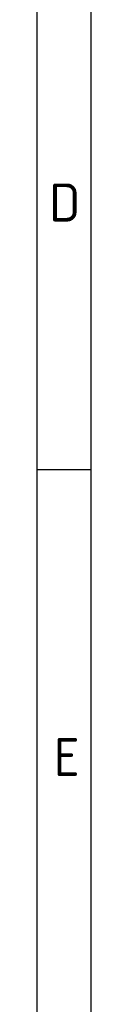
# Model space of a CAD drawing. Header units: millimetres. Extents: x 7 to 819, y 15 to 587.
# Tile 13 of 45: x 6.71 to 10.98, y 368.49 to 446.21. Entities that reach past the tile are written whole.
import ezdxf

# ---------------------------------------------------------------- set-up
doc = ezdxf.new("R2010")
doc.units = ezdxf.units.MM
doc.layers.add('Default', color=7, linetype='Continuous')

msp = doc.modelspace()

# ---------------------------------------------------------------- linework, layer by layer
at = {"layer": 'Default', "color": 7, "linetype": 'Continuous'}
for p, q in [((6.708, 586.67), (6.708, 14.67)), ((10.978, 322.67), (10.978, 581.809)), ((10.978, 410.67), (6.708, 410.67))]:
    msp.add_line(p, q, dxfattribs=at)

# ---------------------------------------------------------------- texts
at = {"layer": 'Default', "char_height": 3, "attachment_point": 1}
for s, insert, width in [('{\\fSolid Edge ISO|b1||i0||c0|p34;\\C7;\\H3.;\\W1.;D}', (7.673, 433.281), 1.77274), ('{\\fSolid Edge ISO|b1||i0||c0|p34;\\C7;\\H3.;\\W1.;E}', (8.025, 389.505), 1.63637)]:
    msp.add_mtext(s, dxfattribs=dict(at, insert=insert, width=width))

doc.saveas('drawing.dxf')
